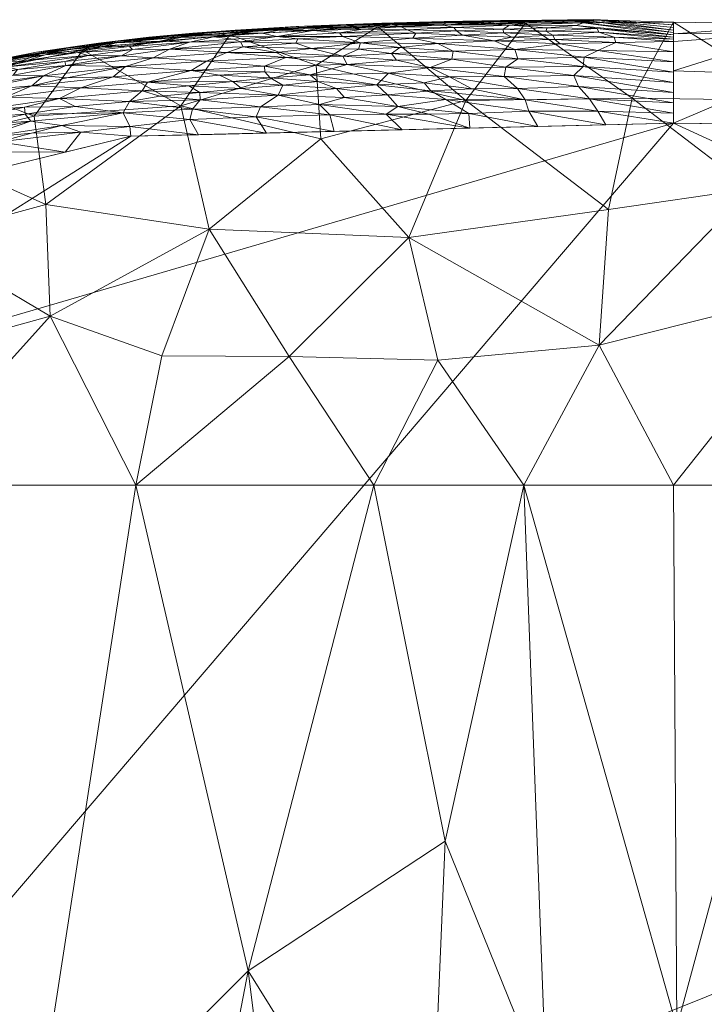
# Model space of a CAD drawing. Header units: millimetres. Extents: x -110 to 110, y 0 to 172.
# Tile 254 of 256: x -10 to 0, y 156 to 172. Entities that reach past the tile are written whole.
import ezdxf

# ---------------------------------------------------------------- set-up
doc = ezdxf.new("R2010")
doc.units = ezdxf.units.MM
doc.layers.add('A-GENM', color=13, linetype='Continuous')

# ---------------------------------------------------------------- blocks, each defined once
blk = doc.blocks.new('Model_FFAS1712-709GL0BF0 - Model_FFAS1712-709GL0BF0-430332-Preview')
at = {"layer": 'A-GENM', "lineweight": 9}
mesh = blk.add_polyface(dxfattribs=at)
corners = [(-4.238, 171.452, 81.722), (-4.148, 171.408, 81.829), (-3.422, 171.445, 81.785), (-4.289, 171.508, 81.487), (-3.562, 171.533, 81.419), (-4.236, 171.519, 81.373), (-3.535, 171.516, 81.547), (-2.814, 171.538, 81.489), (-3.404, 171.533, 81.13), (-4.266, 171.5, 81.043), (-4.539, 171.511, 81.262), (-3.546, 170.322, 82.414), (-4.29, 170.213, 82.42), (-3.185, 170.103, 82.423), (-3.49, 170.674, 82.359), (-3.791, 170.819, 82.315), (-4.437, 170.735, 82.337), (-4.057, 171.279, 82.019), (-2.793, 171.236, 82.085), (-3.287, 171.322, 81.986), (-3.808, 170.093, 82.423), (-4.474, 170.092, 82.423), (-3.881, 170.583, 82.378), (-4.621, 170.552, 82.38), (-3.779, 170.458, 82.399), (-3.142, 170.487, 82.397), (-4.39, 171.041, 82.206), (-3.449, 170.952, 82.264), (-3.429, 171.074, 82.199), (-4.259, 171.135, 82.146), (-3.669, 171.196, 82.108), (-4.873, 171.204, 82.073), (-4.374, 171.484, 81.607), (-3.604, 171.486, 81.664), (-3.265, 171.518, 80.997), (-4.011, 171.355, 81.924), (-3.378, 171.393, 81.884), (-2.895, 171.509, 81.627), (-3.569, 171.537, 81.278), (-2.839, 171.549, 81.354), (-4.225, 169.851, 82.417), (-3.169, 169.876, 82.418), (-4.311, 170.934, 82.264), (-5.082, 170.866, 82.284), (-3.455, 171.483, 80.866), (-4.606, 171.455, 80.867), (-2.638, 170.68, 82.361), (-4.839, 171.417, 81.769), (-5.154, 171.304, 81.949), (-4.454, 170.394, 82.405)]
mesh.append_faces([[corners[k] for k in face] for face in [(0, 1, 2), (3, 4, 5), (4, 6, 7), (8, 9, 10), (11, 12, 13), (14, 15, 16), (17, 18, 19), (6, 4, 3), (13, 12, 20), (20, 12, 21), (22, 23, 24), (22, 24, 25), (26, 27, 28), (29, 26, 28), (30, 17, 31), (6, 32, 33), (34, 9, 8), (17, 19, 35), (19, 36, 35), (6, 33, 37), (38, 4, 39), (31, 29, 30), (27, 42, 15), (27, 26, 42), (43, 15, 42), (14, 16, 22), (14, 22, 25), (15, 14, 46), (3, 32, 6), (0, 33, 32), (0, 47, 1), (1, 36, 2), (33, 0, 2), (8, 10, 38), (5, 38, 10), (35, 36, 1), (17, 30, 18), (35, 48, 17), (9, 34, 44), (30, 29, 28), (38, 5, 4), (49, 24, 23), (23, 22, 16), (49, 12, 11), (24, 49, 11), (21, 41, 20), (41, 13, 20)]], dxfattribs={"vtx0": -1, "vtx1": -1, "vtx2": -1})
mesh.append_faces([[corners[k] for k in face] for face in [(21, 40, 41)]], dxfattribs={"vtx0": -1, "vtx2": -1})
mesh.append_faces([[corners[k] for k in face] for face in [(44, 45, 9)]], dxfattribs={"vtx1": -1, "vtx2": -1})
mesh = blk.add_polyface(dxfattribs=at)
corners = [(-2.839, 171.549, 81.354), (-2.039, 171.552, 81.446), (-2.051, 171.56, 81.306), (-3.562, 171.533, 81.419), (-2.814, 171.538, 81.489), (-1.551, 170.699, 82.358), (-2.611, 170.828, 82.318), (-2.638, 170.68, 82.361), (-2.645, 171.36, 81.95), (-2.516, 171.296, 82.028), (-1.877, 171.323, 82.005), (-3.791, 170.819, 82.315), (-3.422, 171.445, 81.785), (-2.653, 171.419, 81.858), (-2.553, 171.48, 81.732), (-3.569, 171.537, 81.278), (-2.693, 171.551, 81.21), (-3.404, 171.533, 81.13), (-2.644, 171.538, 81.056), (-3.378, 171.393, 81.884), (-3.287, 171.322, 81.986), (-2.793, 171.236, 82.085), (-1.986, 171.386, 81.922), (-2.113, 169.902, 82.419), (-3.185, 170.103, 82.423), (-3.169, 169.876, 82.418), (-2.255, 170.141, 82.423), (-3.546, 170.322, 82.414), (-2.429, 170.493, 82.397), (-3.142, 170.487, 82.397), (-2.312, 170.319, 82.416), (-1.481, 170.525, 82.393), (-3.49, 170.674, 82.359), (-2.471, 171.102, 82.19), (-1.766, 171.188, 82.133), (-2.424, 170.957, 82.268), (-3.449, 170.952, 82.264), (-3.429, 171.074, 82.199), (-3.669, 171.196, 82.108), (-3.265, 171.518, 80.997), (-1.966, 171.439, 81.835), (-3.604, 171.486, 81.664), (-2.895, 171.509, 81.627), (-3.535, 171.516, 81.547), (-2.125, 171.531, 81.573), (-1.827, 171.551, 81.083), (-2.303, 171.51, 80.865), (-3.455, 171.483, 80.866), (-3.779, 170.458, 82.399), (-1.85, 171.259, 82.072)]
mesh.append_faces([[corners[k] for k in face] for face in [(23, 24, 25)]], dxfattribs={"vtx0": -1, "vtx1": -1})
mesh.append_faces([[corners[k] for k in face] for face in [(0, 1, 2), (0, 3, 4), (5, 6, 7), (8, 9, 10), (6, 11, 7), (12, 13, 14), (15, 16, 17), (16, 18, 17), (13, 12, 19), (9, 20, 21), (13, 8, 22), (23, 26, 24), (24, 26, 27), (28, 29, 30), (27, 26, 30), (31, 7, 28), (28, 7, 32), (21, 33, 34), (35, 36, 6), (11, 6, 36), (37, 35, 33), (35, 37, 36), (38, 37, 33), (17, 18, 39), (22, 40, 13), (13, 40, 14), (41, 12, 14), (42, 41, 14), (43, 42, 4), (1, 4, 44), (4, 1, 0), (16, 0, 2), (0, 16, 15), (2, 45, 16), (18, 16, 45), (45, 46, 18), (14, 44, 42), (4, 42, 44), (8, 19, 20), (46, 39, 18), (30, 48, 27), (30, 29, 48), (32, 29, 28), (33, 21, 38), (19, 8, 13), (20, 9, 8), (21, 49, 9)]], dxfattribs={"vtx0": -1, "vtx1": -1, "vtx2": -1})
mesh.append_faces([[corners[k] for k in face] for face in [(39, 46, 47)]], dxfattribs={"vtx0": -1, "vtx2": -1})
mesh = blk.add_polyface(dxfattribs=at)
corners = [(-2.424, 170.957, 82.268), (-1.404, 170.838, 82.318), (-1.391, 170.982, 82.26), (-1.056, 169.927, 82.42), (-1.18, 170.142, 82.423), (-2.255, 170.141, 82.423), (-2.312, 170.319, 82.416), (-1.307, 170.335, 82.415), (-2.429, 170.493, 82.397), (-2.638, 170.68, 82.361), (-1.481, 170.525, 82.393), (-1.551, 170.699, 82.358), (-1.85, 171.259, 82.072), (-0.926, 171.296, 82.04), (-1.877, 171.323, 82.005), (-1.28, 171.545, 81.533), (0, 171.405, 81.364), (-1.2, 171.564, 81.38), (-1.152, 171.518, 80.864), (-2.303, 171.51, 80.865), (-1.827, 171.551, 81.083), (-1.02, 171.556, 81.074), (-1.249, 171.566, 81.217), (-2.051, 171.56, 81.306), (-2.471, 171.102, 82.19), (-0.899, 171.212, 82.118), (-1.766, 171.188, 82.133), (-1.179, 171.084, 82.206), (-1.409, 171.515, 81.656), (-1.517, 171.473, 81.769), (0, 171.33, 81.675), (-2.039, 171.552, 81.446), (-2.125, 171.531, 81.573), (-2.113, 169.902, 82.419), (0, 170.27, 82.342), (0, 170.43, 82.303), (0, 170.589, 82.264), (-2.611, 170.828, 82.318), (0, 170.111, 82.381), (0, 170.907, 82.185), (0, 170.748, 82.225), (-1.966, 171.439, 81.835), (-1.19, 171.428, 81.863), (-1.161, 171.371, 81.95), (-2.553, 171.48, 81.732), (0, 171.445, 81.197), (0, 171.365, 81.531), (-2.516, 171.296, 82.028), (-1.986, 171.386, 81.922), (-2.645, 171.36, 81.95), (-2.793, 171.236, 82.085)]
mesh.append_faces([[corners[k] for k in face] for face in [(0, 1, 2), (3, 4, 5), (6, 7, 8), (9, 10, 11), (7, 10, 8), (12, 13, 14), (15, 16, 17), (21, 20, 22), (17, 22, 23), (2, 24, 0), (25, 26, 27), (28, 29, 30), (15, 31, 32), (4, 6, 5), (7, 34, 10), (4, 7, 6), (35, 11, 10), (36, 1, 11), (11, 1, 37), (7, 4, 38), (39, 27, 2), (2, 27, 24), (2, 1, 40), (37, 1, 0), (24, 27, 26), (25, 13, 12), (29, 41, 42), (14, 13, 43), (44, 29, 28), (15, 32, 28), (15, 17, 31), (31, 17, 23), (23, 22, 20), (32, 44, 28), (17, 45, 22), (42, 30, 29), (46, 15, 28), (18, 20, 21), (47, 12, 14), (48, 49, 14), (14, 43, 48), (42, 41, 48), (42, 48, 43), (44, 41, 29), (12, 50, 26), (25, 12, 26)]], dxfattribs={"vtx0": -1, "vtx1": -1, "vtx2": -1})
mesh.append_faces([[corners[k] for k in face] for face in [(5, 33, 3)]], dxfattribs={"vtx0": -1, "vtx2": -1})
mesh.append_faces([[corners[k] for k in face] for face in [(18, 19, 20)]], dxfattribs={"vtx1": -1, "vtx2": -1})
mesh = blk.add_polyface(dxfattribs=at)
corners = [(-1.056, 169.927, 82.42), (0, 169.952, 82.421), (-1.18, 170.142, 82.423), (-1.152, 171.518, 80.864), (-1.02, 171.556, 81.074), (0, 171.525, 80.864), (-0.926, 171.296, 82.04), (0, 171.226, 82.107), (0, 171.261, 81.963), (-1.404, 170.838, 82.318), (0, 170.589, 82.264), (0, 170.748, 82.225), (16.937, 160.577, 82.027), (16.735, 161.57, 82.067), (16.57, 161.477, 82.074), (16.472, 162.959, 82.027), (16.906, 161.603, 82.051), (17.069, 161.438, 82.026), (17.058, 160.742, 82.018), (16.29, 159.434, 81.997), (16.375, 158.382, 81.954), (16.952, 158.601, 81.962), (0, 171.485, 81.031), (-1.249, 171.566, 81.217), (0, 171.067, 82.146), (-0.899, 171.212, 82.118), (-1.179, 171.084, 82.206), (16.882, 159.474, 81.995), (16.206, 160.486, 82.039), (17.006, 159.665, 81.996), (16.692, 160.622, 82.041), (16.038, 162.59, 82.124), (16.122, 161.538, 82.082), (16.327, 162.836, 82.059), (17.15, 161.558, 82.01), (16.617, 163.081, 81.995), (16.182, 162.713, 82.092), (16.164, 161.012, 82.06), (17.196, 157.322, 81.909), (16.459, 157.33, 81.912), (16.543, 156.278, 81.87), (17.345, 156.347, 81.869), (17.2, 161.988, 81.99), (16.762, 163.204, 81.962), (0, 170.27, 82.342), (-1.307, 170.335, 82.415), (0, 170.111, 82.381), (-1.551, 170.699, 82.358), (0, 170.43, 82.303), (-1.481, 170.525, 82.393), (-1.391, 170.982, 82.26), (0, 170.907, 82.185), (-1.161, 171.371, 81.95), (0, 171.295, 81.819), (0, 171.405, 81.364), (0, 171.445, 81.197), (-1.2, 171.564, 81.38), (0, 171.365, 81.531), (-1.28, 171.545, 81.533), (-1.19, 171.428, 81.863), (0, 171.33, 81.675), (-1.409, 171.515, 81.656)]
mesh.append_faces([[corners[k] for k in face] for face in [(3, 4, 5), (36, 13, 33), (31, 14, 36), (35, 42, 43), (44, 45, 46), (7, 25, 24), (22, 23, 55), (5, 4, 22), (60, 59, 53), (57, 61, 60)]], dxfattribs={"vtx0": -1, "vtx1": -1})
mesh.append_faces([[corners[k] for k in face] for face in [(12, 13, 14), (15, 16, 17), (13, 18, 16), (22, 4, 23), (24, 25, 26), (27, 19, 21), (27, 29, 30), (30, 12, 14), (14, 32, 30), (13, 16, 33), (18, 13, 12), (13, 36, 14), (8, 52, 6), (7, 6, 25), (12, 30, 29), (52, 53, 59), (38, 21, 20), (15, 17, 34), (30, 28, 27)]], dxfattribs={"vtx0": -1, "vtx1": -1, "vtx2": -1})
mesh.append_faces([[corners[k] for k in face] for face in [(6, 7, 8), (9, 10, 11), (27, 28, 19), (14, 31, 32), (34, 35, 15), (30, 32, 37), (38, 20, 39), (47, 48, 10), (49, 44, 48), (50, 11, 51), (26, 51, 24), (52, 8, 53), (30, 37, 28)]], dxfattribs={"vtx0": -1, "vtx2": -1})
mesh.append_faces([[corners[k] for k in face] for face in [(0, 1, 2), (19, 20, 21), (15, 33, 16), (39, 40, 41), (1, 46, 2), (54, 55, 56), (57, 54, 58)]], dxfattribs={"vtx1": -1, "vtx2": -1})
mesh = blk.add_polyface(dxfattribs=at)
corners = [(17.408, 164.316, 80.559), (15.965, 164.316, 76.972), (12.078, 164.316, 76.128), (4.662, 164.316, 75.883), (-4.664, 164.316, 75.883), (-12.079, 164.316, 76.128), (-15.965, 164.316, 76.972), (-17.408, 164.316, 80.559), (-16.736, 166.468, 80.554), (-15.441, 168.392, 80.683), (-13.592, 169.787, 80.818), (-11.451, 170.63, 80.86), (-9.195, 171.09, 80.871), (-6.906, 171.332, 80.871), (-4.606, 171.455, 80.866), (-2.303, 171.51, 80.864), (0, 171.525, 80.864), (4.161, 171.47, 80.867), (8.315, 171.202, 80.873), (12.374, 170.342, 80.872), (15.831, 167.951, 80.641), (-1.012, 168.612, 76.941), (-7.227, 168.302, 77.052), (-11.737, 168.152, 77.632), (-3.235, 170.308, 78.379), (5.634, 168.855, 77.255), (-7.669, 170.224, 78.747), (-14.091, 168.077, 78.464), (-9.956, 170.061, 79.049), (-16.664, 164.316, 78.71), (9.706, 169.034, 77.876), (-14.022, 164.316, 76.55), (-12.451, 166.193, 76.667), (-8.371, 164.316, 76.006), (-9.706, 166.949, 76.638), (-14.3, 166.236, 77.132), (8.37, 164.316, 76.006), (1.945, 170.307, 78.322), (-4.119, 168.175, 76.798), (-0.001, 164.316, 75.883), (-2.332, 164.316, 75.883), (-1.155, 166.499, 76.171), (2.452, 167.404, 76.441), (-5.49, 169.709, 77.903), (13.285, 167.831, 77.859), (-5.564, 170.86, 79.405), (-16.009, 166.722, 78.645), (-5.986, 166.324, 76.209), (-11.854, 169.616, 79.128), (-3.671, 166.266, 76.143), (16.551, 166.292, 80.603), (16.664, 164.316, 78.71), (15.881, 166.583, 78.336), (6.238, 171.336, 80.87), (6.995, 170.33, 78.778), (4.465, 170.409, 78.59), (3.405, 169.181, 77.347), (1.205, 168.93, 77.125), (10.344, 170.772, 80.872), (9.003, 170.386, 79.264), (-9.774, 168.689, 77.616), (6.078, 166.42, 76.237), (8.695, 166.97, 76.556), (11.242, 166.945, 76.823), (14.021, 164.316, 76.55), (-0.646, 170.346, 78.342), (2.081, 171.498, 80.865), (2.331, 164.316, 75.883), (14.102, 169.147, 80.756), (-7.969, 166.334, 76.291), (7.677, 168.972, 77.523)]
mesh.append_faces([[corners[k] for k in face] for face in [(13, 26, 12), (10, 27, 9), (1, 52, 51), (16, 65, 15), (5, 34, 33), (3, 61, 36), (53, 55, 17), (39, 42, 67), (2, 63, 64), (17, 55, 66)]], dxfattribs={"vtx0": -1, "vtx1": -1})
mesh.append_faces([[corners[k] for k in face] for face in [(32, 31, 35), (9, 27, 46), (36, 61, 62), (22, 43, 38), (55, 37, 66), (62, 63, 2), (35, 23, 32), (34, 32, 23), (41, 38, 21), (46, 35, 6), (23, 35, 27), (28, 48, 11), (60, 26, 22), (45, 24, 43), (34, 23, 60), (30, 19, 44), (53, 54, 55), (60, 23, 48), (65, 21, 24), (37, 57, 65), (54, 18, 59), (43, 22, 26), (41, 21, 57), (38, 24, 21), (27, 10, 48), (28, 60, 48), (28, 12, 26), (38, 47, 22), (69, 22, 47), (32, 34, 5), (55, 54, 25), (37, 55, 56), (41, 42, 39), (38, 49, 47), (49, 4, 47), (56, 57, 37), (61, 42, 25), (61, 3, 42), (26, 13, 45), (38, 43, 24), (64, 63, 44), (24, 45, 14), (26, 45, 43), (35, 46, 27), (29, 8, 46), (69, 47, 33), (27, 48, 23), (38, 41, 49), (40, 49, 41), (50, 51, 52), (15, 65, 24), (52, 44, 68), (55, 25, 56), (70, 25, 54), (25, 42, 56), (57, 56, 42), (41, 57, 42), (65, 57, 21), (58, 30, 59), (59, 30, 70), (26, 60, 28), (22, 34, 60), (70, 62, 61), (70, 61, 25), (62, 30, 63), (30, 44, 63), (1, 44, 52), (16, 37, 65), (33, 34, 69), (22, 69, 34), (59, 70, 54), (62, 70, 30)]], dxfattribs={"vtx0": -1, "vtx1": -1, "vtx2": -1})
mesh.append_faces([[corners[k] for k in face] for face in [(46, 8, 9), (32, 5, 31), (24, 14, 15), (54, 53, 18), (46, 6, 29), (37, 16, 66), (59, 18, 58), (44, 1, 64), (42, 3, 67), (44, 19, 68)]], dxfattribs={"vtx0": -1, "vtx2": -1})
mesh.append_faces([[corners[k] for k in face] for face in [(20, 50, 52), (2, 36, 62), (11, 12, 28), (13, 14, 45), (31, 6, 35), (40, 4, 49), (39, 40, 41), (68, 20, 52), (4, 33, 47), (10, 11, 48), (58, 19, 30)]], dxfattribs={"vtx1": -1, "vtx2": -1})
mesh.append_faces([[corners[k] for k in face] for face in [(29, 7, 8), (50, 0, 51)]], dxfattribs={"vtx2": -1})
mesh = blk.add_polyface(dxfattribs=at)
corners = [(-7.487, 170.175, 82.409), (-7.533, 170.011, 82.417), (-6.498, 170.054, 82.42), (-7.996, 171.229, 81.774), (-7.157, 171.3, 81.77), (-7.739, 171.288, 81.675), (-6.938, 171.354, 81.658), (-7.846, 171.105, 81.998), (-8.1, 170.973, 82.105), (-6.957, 171.055, 82.116), (-7.547, 170.534, 82.349), (-6.862, 170.601, 82.345), (-8.192, 170.594, 82.311), (-7.511, 170.777, 82.263), (-6.367, 170.84, 82.27), (-7.27, 170.922, 82.195), (-6.726, 170.492, 82.373), (-7.375, 170.43, 82.376), (-6.153, 170.388, 82.397), (-6.037, 170.977, 82.208), (-7.535, 171.215, 81.881), (-7.369, 170.32, 82.395), (-6.432, 170.211, 82.414), (-6.338, 169.801, 82.415), (-7.395, 169.775, 82.414), (-8.468, 170.292, 82.381), (-7.996, 170.375, 82.375), (-8.53, 170.837, 82.173), (-7.069, 170.701, 82.308), (-6.363, 170.753, 82.306), (-6.701, 171.145, 82.049), (-6.742, 171.219, 81.96), (-7.82, 171.308, 81.558), (-8.464, 169.902, 82.415), (-7.516, 171.349, 81.436), (-6.81, 171.39, 81.532), (-6.408, 171.402, 81.034), (-6.906, 171.332, 80.871), (-7.548, 171.313, 81.013), (-6.438, 171.419, 81.166), (-7.169, 171.369, 81.165), (-7.836, 171.318, 81.217), (-7.486, 171.354, 81.316), (-6.403, 171.356, 81.752), (-6.827, 171.403, 81.352), (-6.85, 171.264, 81.882), (-8.272, 170.46, 82.349), (-6.28, 170.66, 82.338), (-8.051, 171.211, 80.872), (-8.17, 171.291, 81.323), (-6.175, 171.306, 81.878)]
mesh.append_faces([[corners[k] for k in face] for face in [(23, 1, 24), (48, 38, 37)]], dxfattribs={"vtx0": -1, "vtx1": -1})
mesh.append_faces([[corners[k] for k in face] for face in [(0, 1, 2), (3, 4, 5), (6, 5, 4), (7, 8, 9), (10, 11, 12), (13, 14, 15), (16, 17, 18), (9, 15, 19), (4, 3, 20), (21, 0, 22), (2, 1, 23), (0, 2, 22), (0, 21, 25), (18, 21, 22), (21, 17, 26), (15, 27, 13), (13, 28, 29), (8, 15, 9), (30, 7, 9), (20, 7, 31), (6, 32, 5), (12, 11, 28), (24, 1, 33), (34, 32, 35), (36, 37, 38), (39, 36, 40), (40, 41, 42), (6, 35, 32), (43, 6, 4), (34, 35, 44), (45, 4, 20), (20, 31, 45), (42, 34, 44), (7, 30, 31), (16, 11, 10), (17, 16, 10), (46, 17, 10), (18, 17, 21), (28, 11, 47), (12, 28, 13), (13, 29, 14), (36, 38, 40), (41, 40, 38), (34, 42, 49), (40, 42, 44), (44, 39, 40), (4, 45, 50)]], dxfattribs={"vtx0": -1, "vtx1": -1, "vtx2": -1})
mesh = blk.add_polyface(dxfattribs=at)
corners = [(-6.408, 171.402, 81.034), (-6.438, 171.419, 81.166), (-5.269, 171.467, 81.065), (-5.876, 171.457, 81.247), (-6.827, 171.403, 81.352), (-5.855, 171.457, 81.417), (-6.862, 170.601, 82.345), (-6.083, 170.546, 82.37), (-6.28, 170.66, 82.338), (-5.638, 171.115, 82.126), (-5.878, 171.202, 82.035), (-6.701, 171.145, 82.049), (-6.957, 171.055, 82.116), (-6.037, 170.977, 82.208), (-6.188, 171.056, 82.15), (-6.432, 170.211, 82.414), (-5.349, 170.085, 82.422), (-5.511, 170.243, 82.415), (-6.498, 170.054, 82.42), (-5.282, 169.826, 82.416), (-6.338, 169.801, 82.415), (-6.153, 170.388, 82.397), (-6.726, 170.492, 82.373), (-5.536, 170.604, 82.363), (-6.367, 170.84, 82.27), (-5.082, 170.866, 82.284), (-5.148, 170.998, 82.218), (-5.658, 170.706, 82.333), (-7.27, 170.922, 82.195), (-6.077, 171.412, 81.631), (-6.938, 171.354, 81.658), (-6.403, 171.356, 81.752), (-5.608, 171.395, 81.751), (-5.135, 171.445, 81.66), (-6.742, 171.219, 81.96), (-5.848, 171.266, 81.962), (-6.906, 171.332, 80.871), (-5.756, 171.394, 80.869), (-5.828, 171.445, 81.533), (-6.81, 171.39, 81.532), (-5.078, 171.476, 81.532), (-5.154, 171.304, 81.949), (-6.175, 171.306, 81.878), (-5.198, 171.363, 81.853), (-7.157, 171.3, 81.77), (-5.245, 170.494, 82.387), (-6.363, 170.753, 82.306), (-7.069, 170.701, 82.308), (-5.125, 170.353, 82.407), (-6.85, 171.264, 81.882)]
mesh.append_faces([[corners[k] for k in face] for face in [(36, 0, 37)]], dxfattribs={"vtx0": -1, "vtx1": -1})
mesh.append_faces([[corners[k] for k in face] for face in [(0, 1, 2), (3, 4, 5), (6, 7, 8), (9, 10, 11), (12, 13, 14), (15, 16, 17), (18, 19, 16), (17, 21, 15), (7, 6, 22), (23, 8, 7), (13, 24, 25), (18, 16, 15), (9, 14, 26), (25, 24, 27), (13, 28, 24), (29, 30, 31), (29, 32, 33), (4, 3, 1), (34, 10, 35), (2, 37, 0), (29, 38, 39), (39, 5, 4), (40, 5, 38), (30, 29, 39), (41, 42, 35), (32, 31, 42), (32, 42, 43), (42, 31, 44), (29, 31, 32), (11, 10, 34), (11, 12, 14), (7, 21, 45), (21, 7, 22), (23, 7, 45), (23, 27, 8), (46, 27, 24), (46, 8, 27), (47, 8, 46), (39, 38, 5), (17, 48, 21), (26, 14, 13), (11, 14, 9), (2, 1, 3), (33, 38, 29), (34, 42, 49), (34, 35, 42)]], dxfattribs={"vtx0": -1, "vtx1": -1, "vtx2": -1})
mesh.append_faces([[corners[k] for k in face] for face in [(18, 20, 19)]], dxfattribs={"vtx0": -1, "vtx2": -1})
mesh = blk.add_polyface(dxfattribs=at)
corners = [(-6.153, 170.388, 82.397), (-5.125, 170.353, 82.407), (-5.245, 170.494, 82.387), (-4.621, 170.552, 82.38), (-4.437, 170.735, 82.337), (-5.658, 170.706, 82.333), (-5.282, 169.826, 82.416), (-4.225, 169.851, 82.417), (-5.349, 170.085, 82.422), (-5.536, 170.604, 82.363), (-4.474, 170.092, 82.423), (-5.511, 170.243, 82.415), (-4.29, 170.213, 82.42), (-5.082, 170.866, 82.284), (-4.311, 170.934, 82.264), (-5.148, 170.998, 82.218), (-4.148, 171.408, 81.829), (-5.198, 171.363, 81.853), (-4.011, 171.355, 81.924), (-6.175, 171.306, 81.878), (-5.154, 171.304, 81.949), (-4.969, 171.495, 81.393), (-4.289, 171.508, 81.487), (-4.236, 171.519, 81.373), (-5.135, 171.445, 81.66), (-5.608, 171.395, 81.751), (-4.839, 171.417, 81.769), (-5.269, 171.467, 81.065), (-4.606, 171.455, 80.867), (-5.756, 171.394, 80.869), (-4.873, 171.204, 82.073), (-5.878, 171.202, 82.035), (-5.638, 171.115, 82.126), (-5.185, 171.485, 81.198), (-5.876, 171.457, 81.247), (-4.266, 171.5, 81.043), (-5.855, 171.457, 81.417), (-4.454, 170.394, 82.405), (-3.791, 170.819, 82.315), (-4.39, 171.041, 82.206), (-4.903, 171.105, 82.154), (-6.037, 170.977, 82.208), (-5.078, 171.476, 81.532), (-4.539, 171.511, 81.262), (-4.374, 171.484, 81.607), (-5.828, 171.445, 81.533), (-4.238, 171.452, 81.722), (-4.259, 171.135, 82.146), (-4.057, 171.279, 82.019), (-5.848, 171.266, 81.962)]
mesh.append_faces([[corners[k] for k in face] for face in [(0, 1, 2), (3, 4, 5), (3, 5, 9), (10, 8, 7), (10, 11, 8), (1, 11, 12), (13, 14, 15), (16, 17, 18), (17, 19, 20), (21, 22, 23), (24, 25, 26), (30, 31, 32), (33, 27, 34), (35, 28, 27), (34, 36, 21), (11, 10, 12), (1, 37, 2), (4, 38, 13), (15, 14, 39), (15, 39, 40), (13, 15, 41), (35, 27, 33), (5, 4, 13), (21, 36, 42), (21, 42, 22), (21, 43, 33), (44, 22, 42), (24, 44, 42), (45, 24, 42), (24, 46, 44), (17, 16, 26), (40, 39, 47), (48, 20, 30), (24, 26, 46), (17, 26, 25), (18, 17, 20), (40, 30, 32), (49, 30, 20), (21, 23, 43), (3, 9, 2), (37, 3, 2), (30, 40, 47), (15, 40, 32), (12, 37, 1), (21, 33, 34), (35, 33, 43), (30, 49, 31)]], dxfattribs={"vtx0": -1, "vtx1": -1, "vtx2": -1})
mesh.append_faces([[corners[k] for k in face] for face in [(27, 28, 29)]], dxfattribs={"vtx0": -1, "vtx2": -1})
mesh.append_faces([[corners[k] for k in face] for face in [(6, 7, 8)]], dxfattribs={"vtx1": -1, "vtx2": -1})
mesh = blk.add_polyface(dxfattribs=at)
corners = [(16.038, 162.59, 82.124), (17.196, 163.573, 81.865), (17.408, 164.316, 80.559), (15.831, 167.951, 80.641), (12.374, 170.342, 80.872), (8.315, 171.202, 80.873), (4.161, 171.47, 80.867), (0, 171.525, 80.864), (0, 171.226, 82.107), (0, 169.952, 82.421), (6.593, 169.873, 82.417), (13.035, 168.448, 82.36), (4.342, 169.9, 82.419), (5.824, 171.203, 82.038), (14.1, 166.37, 82.276), (14.468, 169.013, 81.932), (9.814, 169.16, 82.389), (11.776, 170.136, 82.194), (8.725, 170.786, 82.192), (10.344, 170.772, 80.872), (11.349, 170.712, 81.656), (2.171, 169.926, 82.42), (3.575, 170.906, 82.283), (3.799, 171.447, 81.761), (2.081, 171.498, 80.865), (0, 171.347, 81.602), (1.901, 171.368, 81.948), (0, 170.767, 82.22), (5.672, 170.614, 82.358), (15.069, 164.48, 82.2), (15.76, 166.793, 82.146), (16.003, 167.579, 81.647), (16.619, 166.134, 80.6), (17.28, 163.868, 81.347), (16.779, 165.633, 81.808), (16.617, 163.081, 81.995), (14.23, 168.388, 82.268), (6.238, 171.336, 80.87), (14.102, 169.147, 80.756), (9.17, 171.139, 81.646), (1.785, 170.713, 82.355), (16.439, 165.056, 82.108)]
mesh.append_faces([[corners[k] for k in face] for face in [(32, 33, 2)]], dxfattribs={"vtx0": -1})
mesh.append_faces([[corners[k] for k in face] for face in [(19, 20, 4), (27, 26, 8), (29, 30, 14), (4, 15, 38), (33, 34, 1), (6, 23, 37), (9, 40, 27)]], dxfattribs={"vtx0": -1, "vtx1": -1})
mesh.append_faces([[corners[k] for k in face] for face in [(18, 13, 28), (11, 36, 17), (28, 22, 12), (13, 37, 23), (1, 34, 41), (41, 34, 30), (30, 15, 36), (20, 18, 17), (22, 13, 23), (16, 17, 18), (31, 38, 15), (15, 4, 20), (18, 20, 39), (15, 20, 17), (40, 21, 22), (39, 37, 13), (27, 40, 26), (26, 22, 23), (25, 26, 24), (24, 26, 23), (18, 28, 10), (22, 28, 13), (31, 15, 30), (34, 32, 31), (33, 32, 34), (31, 30, 34), (30, 36, 14), (17, 36, 15), (13, 18, 39), (19, 39, 20), (26, 40, 22), (29, 41, 30)]], dxfattribs={"vtx0": -1, "vtx1": -1, "vtx2": -1})
mesh.append_faces([[corners[k] for k in face] for face in [(17, 16, 11), (36, 11, 14), (31, 3, 38), (23, 6, 24), (40, 9, 21), (39, 5, 37)]], dxfattribs={"vtx0": -1, "vtx2": -1})
mesh.append_faces([[corners[k] for k in face] for face in [(41, 0, 35, 1)]], dxfattribs={"vtx0": -1, "vtx3": -1})
mesh.append_faces([[corners[k] for k in face] for face in [(21, 12, 22), (19, 5, 39), (12, 10, 28), (25, 8, 26), (10, 16, 18), (32, 3, 31), (29, 0, 41)]], dxfattribs={"vtx1": -1, "vtx2": -1})
mesh.append_faces([[corners[k] for k in face] for face in [(24, 7, 25)]], dxfattribs={"vtx2": -1})
mesh = blk.add_polyface(dxfattribs=at)
corners = [(-7.836, 171.318, 81.217), (-8.457, 171.236, 81.085), (-8.564, 171.242, 81.215), (-8.1, 170.973, 82.105), (-8.53, 170.837, 82.173), (-7.27, 170.922, 82.195), (-8.826, 171.214, 81.46), (-8.679, 171.206, 81.625), (-7.82, 171.308, 81.558), (-8.464, 169.902, 82.415), (-8.451, 169.75, 82.412), (-7.395, 169.775, 82.414), (-9.227, 169.813, 82.411), (-8.468, 170.292, 82.381), (-8.569, 170.117, 82.403), (-7.487, 170.175, 82.409), (-9.524, 169.917, 82.405), (-7.533, 170.011, 82.417), (-9.558, 170.34, 82.334), (-8.272, 170.46, 82.349), (-9.315, 170.216, 82.373), (-8.722, 170.677, 82.252), (-8.192, 170.594, 82.311), (-7.511, 170.777, 82.263), (-9.229, 170.506, 82.296), (-9.461, 170.851, 82.064), (-8.425, 171.1, 81.929), (-9.112, 171.009, 81.94), (-8.592, 171.004, 82.026), (-7.547, 170.534, 82.349), (-8.469, 171.146, 81.845), (-7.996, 171.229, 81.774), (-8.899, 171.145, 81.737), (-7.548, 171.313, 81.013), (-9.315, 171.146, 81.22), (-8.051, 171.211, 80.872), (-7.516, 171.349, 81.436), (-8.197, 171.287, 81.43), (-8.952, 171.202, 81.337), (-7.739, 171.288, 81.675), (-7.535, 171.215, 81.881), (-8.17, 171.291, 81.323), (-7.369, 170.32, 82.395), (-7.996, 170.375, 82.375), (-7.375, 170.43, 82.376), (-9.196, 171.09, 80.874), (-9.094, 171.142, 81.013), (-7.846, 171.105, 81.998), (-9.277, 171.056, 81.826), (-9.446, 170.66, 82.208), (-7.486, 171.354, 81.316)]
mesh.append_faces([[corners[k] for k in face] for face in [(45, 46, 35)]], dxfattribs={"vtx0": -1, "vtx1": -1})
mesh.append_faces([[corners[k] for k in face] for face in [(0, 1, 2), (3, 4, 5), (6, 7, 8), (10, 9, 12), (13, 14, 15), (9, 14, 16), (17, 15, 14), (18, 13, 19), (14, 13, 20), (21, 22, 23), (22, 21, 24), (24, 19, 22), (4, 21, 23), (25, 4, 3), (26, 27, 28), (29, 22, 19), (30, 31, 32), (14, 9, 17), (1, 0, 33), (2, 1, 34), (1, 33, 35), (36, 37, 8), (6, 37, 38), (8, 7, 39), (7, 31, 39), (40, 31, 30), (40, 30, 26), (31, 7, 32), (37, 36, 41), (13, 42, 43), (44, 19, 43), (19, 13, 43), (28, 25, 3), (3, 47, 28), (26, 28, 47), (27, 26, 48), (32, 48, 30), (4, 49, 21), (40, 26, 47), (48, 26, 30), (35, 46, 1), (38, 2, 34), (0, 2, 41), (50, 0, 41), (2, 38, 41), (38, 37, 41), (8, 37, 6)]], dxfattribs={"vtx0": -1, "vtx1": -1, "vtx2": -1})
mesh.append_faces([[corners[k] for k in face] for face in [(9, 10, 11)]], dxfattribs={"vtx0": -1, "vtx2": -1})
mesh = blk.add_polyface(dxfattribs=at)
corners = [(-9.475, 170.915, 81.994), (-8.592, 171.004, 82.026), (-9.112, 171.009, 81.94), (-9.094, 171.142, 81.013), (-9.196, 171.09, 80.874), (-9.852, 171.033, 81.046), (-9.315, 171.146, 81.22), (-10.462, 170.947, 81.206), (-9.809, 170.693, 82.148), (-9.446, 170.66, 82.208), (-8.53, 170.837, 82.173), (-9.229, 170.506, 82.296), (-10.4, 170.358, 82.27), (-9.558, 170.34, 82.334), (-9.993, 170.536, 82.225), (-8.722, 170.677, 82.252), (-9.315, 170.216, 82.373), (-10.104, 170.203, 82.343), (-10.5, 169.666, 82.402), (-9.471, 169.502, 82.402), (-9.227, 169.813, 82.411), (-8.569, 170.117, 82.403), (-10.092, 170.093, 82.368), (-10.006, 169.985, 82.388), (-9.524, 169.917, 82.405), (-8.464, 169.902, 82.415), (-8.272, 170.46, 82.349), (-9.461, 170.851, 82.064), (-9.783, 171.019, 81.736), (-9.476, 171.094, 81.651), (-10.184, 170.976, 81.648), (-8.899, 171.145, 81.737), (-8.952, 171.202, 81.337), (-9.916, 171.059, 81.388), (-8.826, 171.214, 81.46), (-10.068, 170.932, 81.821), (-9.277, 171.056, 81.826), (-10.381, 170.829, 81.896), (-10.214, 170.792, 81.99), (-10.324, 170.861, 80.869), (-8.457, 171.236, 81.085), (-9.473, 171.117, 81.543), (-8.679, 171.206, 81.625), (-9.995, 169.799, 82.404), (-10.771, 169.728, 82.392), (-8.451, 169.75, 82.412), (-10.372, 170.961, 81.549), (-10.279, 170.704, 82.068), (-8.468, 170.292, 82.381)]
mesh.append_faces([[corners[k] for k in face] for face in [(45, 20, 19)]], dxfattribs={"vtx0": -1, "vtx1": -1})
mesh.append_faces([[corners[k] for k in face] for face in [(0, 1, 2), (3, 4, 5), (6, 5, 7), (8, 9, 10), (11, 12, 13), (14, 11, 15), (14, 15, 9), (16, 13, 17), (18, 19, 20), (21, 22, 23), (24, 20, 25), (14, 12, 11), (11, 13, 26), (10, 27, 8), (0, 27, 1), (28, 29, 30), (28, 31, 29), (32, 33, 34), (35, 36, 28), (37, 38, 0), (6, 40, 3), (33, 6, 7), (34, 41, 42), (24, 43, 20), (24, 23, 44), (18, 20, 43), (24, 44, 43), (41, 33, 46), (36, 31, 28), (29, 42, 41), (47, 8, 27), (38, 47, 27), (0, 38, 27), (37, 0, 2), (33, 41, 34), (46, 30, 29), (42, 29, 31), (46, 29, 41), (37, 2, 35), (2, 36, 35), (21, 23, 24), (16, 17, 22), (21, 16, 22), (13, 16, 48), (8, 14, 9), (6, 3, 5), (33, 32, 6)]], dxfattribs={"vtx0": -1, "vtx1": -1, "vtx2": -1})
mesh.append_faces([[corners[k] for k in face] for face in [(5, 4, 39)]], dxfattribs={"vtx0": -1, "vtx2": -1})
mesh = blk.add_polyface(dxfattribs=at)
corners = [(-10.462, 170.947, 81.206), (-9.852, 171.033, 81.046), (-10.811, 170.84, 81.03), (-11.154, 170.559, 82.013), (-11.053, 170.516, 82.079), (-10.279, 170.704, 82.068), (-10.381, 170.829, 81.896), (-10.875, 170.772, 81.807), (-11.218, 170.646, 81.88), (-10.5, 169.666, 82.402), (-9.995, 169.799, 82.404), (-10.771, 169.728, 82.392), (-10.891, 170.147, 82.304), (-11.591, 169.949, 82.299), (-10.872, 170.043, 82.336), (-10.068, 170.932, 81.821), (-11.69, 169.315, 82.389), (-10.492, 169.254, 82.392), (-10.874, 169.51, 82.399), (-11.749, 169.477, 82.379), (-10.844, 169.927, 82.363), (-10.006, 169.985, 82.388), (-10.092, 170.093, 82.368), (-11.544, 170.169, 82.217), (-10.4, 170.358, 82.27), (-10.821, 170.377, 82.214), (-10.104, 170.203, 82.343), (-9.993, 170.536, 82.225), (-9.558, 170.34, 82.334), (-10.214, 170.792, 81.99), (-11.015, 170.453, 82.137), (-9.809, 170.693, 82.148), (-9.783, 171.019, 81.736), (-10.496, 170.892, 81.721), (-10.372, 170.961, 81.549), (-9.916, 171.059, 81.388), (-10.88, 170.866, 81.413), (-11.205, 170.733, 81.707), (-11.61, 170.656, 81.124), (-11.213, 170.78, 81.24), (-10.324, 170.861, 80.869), (-11.453, 170.632, 80.865), (-11.479, 170.093, 82.261), (-9.471, 169.502, 82.402), (-10.659, 170.915, 81.313), (-11.004, 170.647, 81.955), (-11.149, 170.793, 81.515), (-10.85, 170.841, 81.638), (-10.184, 170.976, 81.648), (-11.075, 169.773, 82.376), (-11.75, 170.636, 81.325)]
mesh.append_faces([[corners[k] for k in face] for face in [(41, 2, 40), (43, 18, 17)]], dxfattribs={"vtx0": -1, "vtx1": -1})
mesh.append_faces([[corners[k] for k in face] for face in [(0, 1, 2), (3, 4, 5), (6, 7, 8), (9, 10, 11), (12, 13, 14), (7, 6, 15), (16, 17, 18), (11, 19, 9), (20, 21, 22), (23, 24, 25), (12, 14, 26), (25, 24, 27), (28, 24, 12), (3, 5, 29), (30, 27, 31), (15, 32, 33), (34, 35, 36), (7, 33, 37), (38, 39, 0), (2, 1, 40), (0, 2, 38), (24, 42, 12), (18, 43, 9), (39, 44, 0), (30, 31, 4), (31, 5, 4), (6, 8, 45), (34, 46, 47), (33, 32, 48), (47, 33, 48), (7, 15, 33), (37, 33, 47), (34, 36, 46), (47, 48, 34), (3, 29, 45), (6, 45, 29), (19, 18, 9), (49, 11, 21), (20, 22, 14), (49, 21, 20), (26, 14, 22), (12, 26, 28), (27, 30, 25), (44, 50, 36), (36, 35, 44), (35, 0, 44)]], dxfattribs={"vtx0": -1, "vtx1": -1, "vtx2": -1})
mesh = blk.add_polyface(dxfattribs=at)
corners = [(0, 169.952, 82.421), (-8.451, 169.75, 82.412), (-12.533, 168.757, 82.372), (-15.128, 165.537, 82.243), (-17.984, 148.925, 81.573), (-20.628, 115.234, 80.215), (-21.557, 81.455, 78.854), (-21.087, 64.575, 78.174), (-17.734, 57.01, 77.869), (-9.98, 53.953, 77.746), (6.908, 53.631, 77.733), (15.143, 55.351, 77.802), (20.446, 61.558, 78.052), (21.428, 95.265, 79.411), (16.038, 162.59, 82.124), (13.025, 168.426, 82.359), (6.593, 169.87, 82.417)]
mesh.append_faces([[corners[k] for k in face] for face in [(12, 10, 11)]], dxfattribs={"vtx0": -1})
mesh.append_faces([[corners[k] for k in face] for face in [(1, 3, 0), (13, 6, 12)]], dxfattribs={"vtx0": -1, "vtx1": -1})
mesh.append_faces([[corners[k] for k in face] for face in [(0, 4, 14), (6, 10, 12)]], dxfattribs={"vtx0": -1, "vtx1": -1, "vtx2": -1})
mesh.append_faces([[corners[k] for k in face] for face in [(0, 3, 4), (13, 5, 6), (6, 9, 10), (5, 13, 14)]], dxfattribs={"vtx0": -1, "vtx2": -1})
mesh.append_faces([[corners[k] for k in face] for face in [(8, 9, 7)]], dxfattribs={"vtx1": -1})
mesh.append_faces([[corners[k] for k in face] for face in [(16, 0, 14), (4, 5, 14), (6, 7, 9)]], dxfattribs={"vtx1": -1, "vtx2": -1})
mesh.append_faces([[corners[k] for k in face] for face in [(1, 2, 3), (14, 15, 16)]], dxfattribs={"vtx2": -1})
mesh = blk.add_polyface(dxfattribs=at)
corners = [(-8.371, 164.316, 76.006), (-4.664, 164.316, 75.883), (-6.624, 156.757, 75.457), (-13.289, 157.625, 75.777), (-14.022, 164.316, 76.55), (-12.079, 164.316, 76.128), (-15.787, 156.981, 76.11), (-16.622, 150.354, 75.784), (-18.218, 154.76, 77.054), (-19.019, 153.939, 78.511), (-19.244, 153.12, 80.109), (-18.325, 158.718, 80.334), (-2.102, 148.552, 74.949), (-3.831, 152.271, 75.172), (-1.977, 154.872, 75.319), (-15.965, 164.316, 76.972), (-3.553, 158.777, 75.552), (-7.819, 150.526, 75.106), (-9.117, 142.638, 74.664), (-10.072, 153.304, 75.324), (-4.087, 145.76, 74.792), (-5.735, 149.676, 75.031), (-19.336, 143.746, 76.504), (-14.371, 143.536, 74.966), (-14.279, 150.91, 75.433), (-12.181, 152.107, 75.343), (-17.407, 164.316, 80.559), (-16.686, 164.316, 78.766), (-11.02, 142.333, 74.697), (-19.805, 147.471, 79.882), (-0.009, 147.442, 74.883), (-2.332, 164.316, 75.883), (0.05, 155.879, 75.377)]
mesh.append_faces([[corners[k] for k in face] for face in [(4, 6, 15)]], dxfattribs={"vtx0": -1, "vtx1": -1})
mesh.append_faces([[corners[k] for k in face] for face in [(4, 3, 6), (6, 7, 8), (12, 13, 14), (9, 11, 8), (16, 2, 1), (17, 18, 19), (16, 14, 13), (20, 13, 12), (2, 17, 19), (13, 20, 21), (19, 0, 2), (7, 22, 8), (23, 24, 25), (3, 25, 24), (19, 3, 5), (3, 24, 6), (7, 6, 24), (6, 8, 27), (19, 28, 25), (3, 19, 25), (22, 9, 8), (30, 12, 14), (14, 31, 32), (2, 16, 13), (31, 14, 16), (2, 13, 21), (2, 21, 17)]], dxfattribs={"vtx0": -1, "vtx1": -1, "vtx2": -1})
mesh.append_faces([[corners[k] for k in face] for face in [(3, 4, 5), (9, 10, 11), (19, 5, 0), (9, 29, 10), (8, 26, 27)]], dxfattribs={"vtx0": -1, "vtx2": -1})
mesh.append_faces([[corners[k] for k in face] for face in [(0, 1, 2), (11, 26, 8), (27, 15, 6), (1, 31, 16)]], dxfattribs={"vtx1": -1, "vtx2": -1})
mesh = blk.add_polyface(dxfattribs=at)
corners = [(19.019, 153.939, 78.512), (18.216, 154.76, 77.053), (18.325, 158.718, 80.334), (6.62, 155.468, 75.381), (8.37, 164.316, 76.006), (10.064, 153.304, 75.323), (19.805, 147.471, 79.882), (20.149, 142.784, 78.007), (3.51, 143.682, 74.668), (-0.009, 147.442, 74.883), (2.874, 154.634, 75.307), (19.334, 143.746, 76.503), (15.304, 157.634, 76.057), (14.021, 164.316, 76.55), (15.965, 164.316, 76.972), (12.798, 156.966, 75.691), (12.078, 164.316, 76.128), (0.05, 155.879, 75.377), (2.331, 164.316, 75.883), (4.662, 164.316, 75.883), (17.407, 164.316, 80.559), (12.075, 150.74, 75.253), (7.448, 149.743, 75.054), (9.28, 146.781, 74.913), (-2.332, 164.316, 75.883), (-0.001, 164.316, 75.883), (4.937, 149.867, 75.037), (16.472, 151.983, 75.875), (14.278, 150.91, 75.433), (16.416, 143.451, 75.227), (13.539, 143.532, 74.898), (19.244, 153.119, 80.109), (16.686, 164.316, 78.766), (-1.977, 154.872, 75.319)]
mesh.append_faces([[corners[k] for k in face] for face in [(13, 15, 16), (2, 1, 20), (4, 3, 19), (18, 17, 25)]], dxfattribs={"vtx0": -1, "vtx1": -1})
mesh.append_faces([[corners[k] for k in face] for face in [(0, 1, 2), (3, 4, 5), (6, 7, 0), (8, 9, 10), (0, 11, 1), (17, 18, 10), (10, 19, 3), (13, 12, 15), (21, 5, 15), (22, 5, 23), (26, 3, 22), (17, 10, 9), (27, 28, 12), (1, 27, 12), (12, 28, 15), (21, 15, 28), (5, 16, 15), (11, 27, 1), (29, 28, 27), (30, 21, 28), (14, 1, 12), (21, 23, 5), (5, 22, 3), (8, 10, 26), (10, 3, 26), (9, 33, 17)]], dxfattribs={"vtx0": -1, "vtx1": -1, "vtx2": -1})
mesh.append_faces([[corners[k] for k in face] for face in [(12, 13, 14), (1, 14, 32)]], dxfattribs={"vtx0": -1, "vtx2": -1})
mesh.append_faces([[corners[k] for k in face] for face in [(4, 16, 5), (24, 25, 17), (31, 6, 0), (2, 31, 0), (32, 20, 1), (18, 19, 10)]], dxfattribs={"vtx1": -1, "vtx2": -1})

msp = doc.modelspace()

# ---------------------------------------------------------------- block references
at = {"layer": 'A-GENM', "lineweight": 9}
msp.add_blockref('Model_FFAS1712-709GL0BF0 - Model_FFAS1712-709GL0BF0-430332-Preview', (0, 0), dxfattribs=at)

doc.saveas('drawing.dxf')
